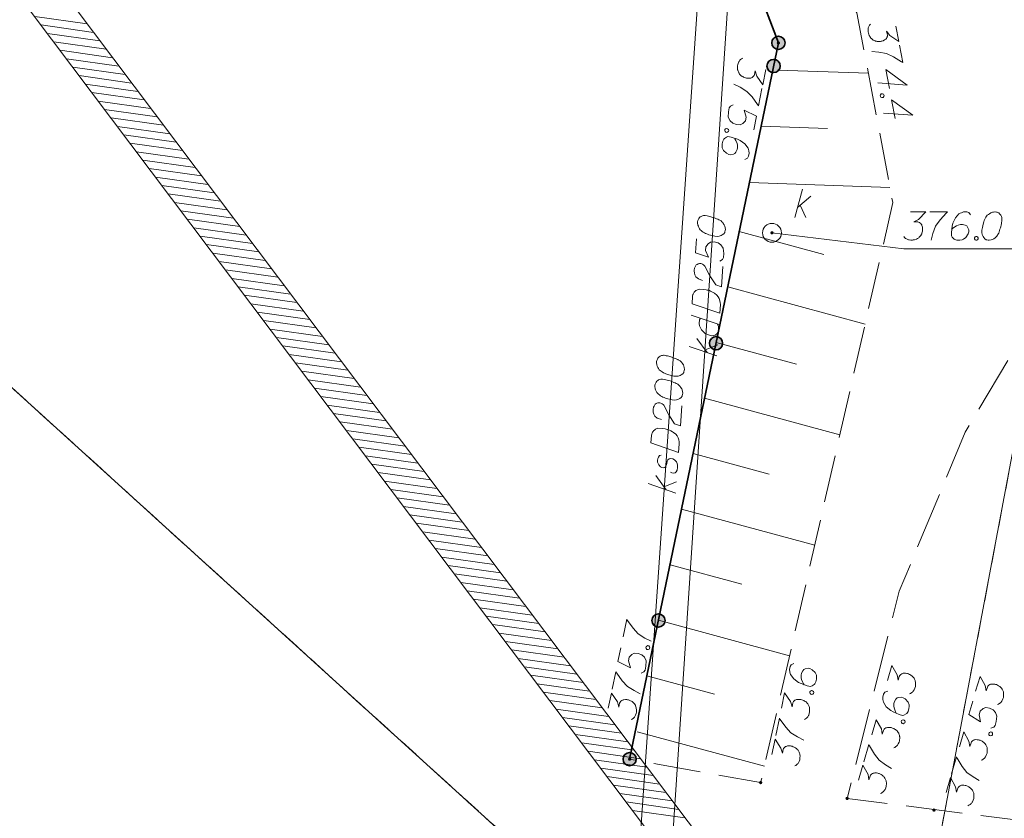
# Model space of a CAD drawing. Header units: metres. Extents: x 5554594 to 5556205, y 5636132 to 5636668.
# Tile 6 of 168: x 5555158 to 5555184, y 5636245 to 5636267. Entities that reach past the tile are written whole.
import ezdxf

# ---------------------------------------------------------------- set-up
doc = ezdxf.new("R2010")
doc.units = ezdxf.units.M
doc.header["$MEASUREMENT"] = 0
doc.header["$XCLIPFRAME"] = 0
for name, pattern in [('L_0_05', [1.75, 1.25, -0.5]), ('L_0_06', [2, 1.5, -0.5]), ('PRZER1-1', [2, 1, -1])]:
    doc.linetypes.add(name, pattern=pattern)
for name, color, linetype, lineweight in [('#digitalizacja', 7, 'Continuous', 18), ('#RASTER', 7, 'Continuous', 18), ('#skartowane', 7, 'Continuous', 18), ('#zakres', 7, 'Continuous', 18)]:
    doc.layers.add(name, color=color, linetype=linetype, lineweight=lineweight)
doc.layers.add('GESDZI', color=18, linetype='Continuous', lineweight=18, true_color=0x0a0909)
doc.layers.add('GESUZY', color=96, linetype='PRZER1-1', lineweight=18, true_color=0x008000)
picture_1 = doc.add_image_def('image1.tif', size_in_pixel=(18897, 11811))

# ---------------------------------------------------------------- blocks, each defined once
blk = doc.blocks.new('*U361')
at = {"layer": '#skartowane', "color": 36, "linetype": 'ByBlock', "lineweight": 18, "true_color": 0x803300}
for p, q in [((5555178.323, 5636261.356), (5555178.524, 5636262.106)), ((5555178.394, 5636261.622), (5555178.748, 5636261.917)), ((5555178.464, 5636261.681), (5555178.618, 5636261.356))]:
    blk.add_line(p, q, dxfattribs=at)
blk = doc.blocks.new('*U1604')
at = {"layer": '#digitalizacja', "color": 36, "linetype": 'ByBlock', "lineweight": 18, "true_color": 0x803300}
for p, q in [((5555174.914, 5636254.145), (5555174.644, 5636254.519)), ((5555174.86, 5636254.22), (5555175.194, 5636254.351)), ((5555175.174, 5636254.056), (5555174.44, 5636254.308))]:
    blk.add_line(p, q, dxfattribs=at)
blk = doc.blocks.new('*U1648')
at = {"layer": '#digitalizacja', "color": 36, "linetype": 'ByBlock', "lineweight": 18, "true_color": 0x803300}
for p, q in [((5555176.004, 5636257.778), (5555175.733, 5636258.151)), ((5555175.949, 5636257.852), (5555176.284, 5636257.984)), ((5555176.264, 5636257.69), (5555175.529, 5636257.939))]:
    blk.add_line(p, q, dxfattribs=at)
blk = doc.blocks.new('*U1649')
at = {"layer": '#digitalizacja', "color": 36, "linetype": 'ByBlock', "lineweight": 18, "true_color": 0x803300}
blk.add_line((5555175.584, 5636258.77), (5555176.32, 5636258.526), dxfattribs=at)
at = {"layer": '#digitalizacja', "color": 36, "linetype": 'ByBlock', "lineweight": 18, "true_color": 0x803300, "flags": 128}
blk.add_lwpolyline([(5555175.827, 5636258.689), (5555175.801, 5636258.649), (5555175.794, 5636258.549), (5555175.802, 5636258.49), (5555175.854, 5636258.38), (5555175.954, 5636258.284), (5555176.064, 5636258.236), (5555176.122, 5636258.226), (5555176.17, 5636258.228), (5555176.212, 5636258.243), (5555176.262, 5636258.276), (5555176.294, 5636258.315), (5555176.31, 5636258.379), (5555176.307, 5636258.426), (5555176.304, 5636258.474), (5555176.273, 5636258.541)], dxfattribs=at)

msp = doc.modelspace()

# ---------------------------------------------------------------- hatches: boundary and pattern name
at = {"layer": '#skartowane', "linetype": 'Continuous', "lineweight": 35}
h = msp.add_hatch(color=7, dxfattribs=at)
edge = h.paths.add_edge_path()
edge.add_arc((5555177.89, 5636265.98), 0.175, 0, 360)
h = msp.add_hatch(color=7, dxfattribs=at)
edge = h.paths.add_edge_path()
edge.add_arc((5555177.89, 5636265.98), 0.175, 0, 360)
at = {"layer": '#skartowane', "linetype": 'Continuous', "lineweight": 18}
h = msp.add_hatch(color=7, dxfattribs=at)
edge = h.paths.add_edge_path()
edge.add_arc((5555177.89, 5636265.98), 0.045, 0, 360)
at = {"layer": '#skartowane', "linetype": 'Continuous', "lineweight": 35}
h = msp.add_hatch(color=7, dxfattribs=at)
edge = h.paths.add_edge_path()
edge.add_arc((5555177.763, 5636265.368), 0.175, 0, 360)
at = {"layer": '#skartowane', "linetype": 'Continuous', "lineweight": 18}
h = msp.add_hatch(color=7, dxfattribs=at)
edge = h.paths.add_edge_path()
edge.add_arc((5555177.72, 5636260.95), 0.045, 0, 360)
at = {"layer": '#skartowane', "linetype": 'Continuous', "lineweight": 35}
h = msp.add_hatch(color=7, dxfattribs=at)
edge = h.paths.add_edge_path()
edge.add_arc((5555176.238, 5636258.025), 0.175, 0, 360)
h = msp.add_hatch(color=7, dxfattribs=at)
edge = h.paths.add_edge_path()
edge.add_arc((5555174.713, 5636250.682), 0.175, 0, 360)
h = msp.add_hatch(color=7, dxfattribs=at)
edge = h.paths.add_edge_path()
edge.add_arc((5555173.95, 5636247.01), 0.175, 0, 360)
at = {"layer": '#skartowane', "linetype": 'Continuous', "lineweight": 18}
h = msp.add_hatch(color=7, dxfattribs=at)
edge = h.paths.add_edge_path()
edge.add_arc((5555173.95, 5636247.01), 0.045, 0, 360)
h = msp.add_hatch(color=7, dxfattribs=at)
edge = h.paths.add_edge_path()
edge.add_arc((5555177.42, 5636246.39), 0.045, 0, 360)
h = msp.add_hatch(color=7, dxfattribs=at)
edge = h.paths.add_edge_path()
edge.add_arc((5555179.71, 5636245.97), 0.045, 0, 360)
h = msp.add_hatch(color=7, dxfattribs=at)
edge = h.paths.add_edge_path()
edge.add_arc((5555182.01, 5636245.66), 0.045, 0, 360)

# ---------------------------------------------------------------- linework, layer by layer
at = {"layer": '#digitalizacja', "color": 36, "linetype": 'Continuous', "lineweight": 18, "true_color": 0x803300}
msp.add_line((5555176.621, 5636268.039), (5555174.751, 5636239.785), dxfattribs=at)
at = {"layer": '#digitalizacja', "color": 36, "linetype": 'Continuous', "lineweight": 18, "true_color": 0x803300, "flags": 128}
for points in [[(5555175.804, 5636267.776), (5555173.892, 5636240.013), (5555173.695, 5636232.482)], [(5555175.748, 5636261.245), (5555175.747, 5636261.233), (5555175.751, 5636261.197), (5555175.755, 5636261.173), (5555175.76, 5636261.155), (5555175.77, 5636261.125), (5555175.785, 5636261.089), (5555175.801, 5636261.058), (5555175.822, 5636261.027), (5555175.845, 5636261.008), (5555175.873, 5636260.988), (5555175.901, 5636260.968), (5555175.935, 5636260.948), (5555175.958, 5636260.935), (5555175.993, 5636260.921), (5555176.051, 5636260.899), (5555176.138, 5636260.876), (5555176.208, 5636260.859), (5555176.273, 5636260.855), (5555176.32, 5636260.858), (5555176.375, 5636260.878), (5555176.405, 5636260.894), (5555176.443, 5636260.921), (5555176.468, 5636260.955), (5555176.475, 5636260.972), (5555176.484, 5636261.007), (5555176.486, 5636261.036), (5555176.483, 5636261.084), (5555176.474, 5636261.126), (5555176.458, 5636261.157), (5555176.431, 5636261.2), (5555176.415, 5636261.219), (5555176.393, 5636261.244), (5555176.371, 5636261.263), (5555176.354, 5636261.276), (5555176.325, 5636261.29), (5555176.314, 5636261.296), (5555176.285, 5636261.31), (5555176.25, 5636261.324), (5555176.216, 5636261.338), (5555176.192, 5636261.346), (5555176.175, 5636261.353), (5555176.152, 5636261.36), (5555176.1, 5636261.375), (5555176.071, 5636261.383), (5555176.042, 5636261.391), (5555176.001, 5636261.4), (5555175.948, 5636261.409), (5555175.93, 5636261.41), (5555175.907, 5636261.406), (5555175.883, 5636261.402), (5555175.846, 5636261.386), (5555175.821, 5636261.37), (5555175.802, 5636261.354), (5555175.783, 5636261.331), (5555175.77, 5636261.309), (5555175.763, 5636261.291), (5555175.756, 5636261.274), (5555175.748, 5636261.245)], [(5555175.718, 5636260.791), (5555175.693, 5636260.42), (5555176.041, 5636260.302), (5555175.964, 5636260.479), (5555175.97, 5636260.579), (5555176.029, 5636260.658), (5555176.091, 5636260.701), (5555176.192, 5636260.707), (5555176.291, 5636260.682), (5555176.37, 5636260.63), (5555176.429, 5636260.543), (5555176.444, 5636260.4), (5555176.437, 5636260.294), (5555176.41, 5636260.242), (5555176.342, 5636260.2)], [(5555175.882, 5636259.691), (5555175.772, 5636259.728), (5555175.704, 5636259.78), (5555175.678, 5636259.835), (5555175.664, 5636259.889), (5555175.661, 5636259.931), (5555175.663, 5636259.96), (5555175.672, 5636260.013), (5555175.686, 5636260.048), (5555175.693, 5636260.065), (5555175.714, 5636260.099), (5555175.738, 5636260.115), (5555175.763, 5636260.125), (5555175.781, 5636260.13), (5555175.805, 5636260.134), (5555175.834, 5636260.133), (5555175.863, 5636260.125), (5555175.88, 5636260.118), (5555175.903, 5636260.104), (5555175.926, 5636260.085), (5555175.942, 5636260.066), (5555176.073, 5636259.815), (5555176.229, 5636259.574), (5555176.385, 5636259.522), (5555176.421, 5636260.058)], [(5555175.604, 5636259.071), (5555175.617, 5636259.271), (5555175.626, 5636259.312), (5555175.633, 5636259.329), (5555175.647, 5636259.358), (5555175.66, 5636259.375), (5555175.673, 5636259.392), (5555175.704, 5636259.419), (5555175.729, 5636259.435), (5555175.79, 5636259.461), (5555175.919, 5636259.452), (5555175.978, 5636259.443), (5555176.007, 5636259.435), (5555176.036, 5636259.427), (5555176.065, 5636259.419), (5555176.094, 5636259.405), (5555176.128, 5636259.391), (5555176.18, 5636259.364), (5555176.202, 5636259.351), (5555176.264, 5636259.299), (5555176.297, 5636259.256), (5555176.323, 5636259.207), (5555176.343, 5636259.152), (5555176.352, 5636259.104), (5555176.354, 5636259.051), (5555176.339, 5636258.821), (5555175.604, 5636259.071)], [(5555174.663, 5636257.542), (5555174.662, 5636257.53), (5555174.665, 5636257.495), (5555174.669, 5636257.471), (5555174.674, 5636257.453), (5555174.684, 5636257.422), (5555174.699, 5636257.386), (5555174.715, 5636257.355), (5555174.736, 5636257.324), (5555174.759, 5636257.305), (5555174.787, 5636257.285), (5555174.815, 5636257.265), (5555174.849, 5636257.245), (5555174.872, 5636257.232), (5555174.907, 5636257.218), (5555174.964, 5636257.196), (5555175.051, 5636257.172), (5555175.121, 5636257.155), (5555175.186, 5636257.151), (5555175.234, 5636257.154), (5555175.288, 5636257.174), (5555175.319, 5636257.189), (5555175.356, 5636257.216), (5555175.382, 5636257.25), (5555175.389, 5636257.267), (5555175.398, 5636257.302), (5555175.4, 5636257.332), (5555175.397, 5636257.379), (5555175.388, 5636257.421), (5555175.373, 5636257.452), (5555175.346, 5636257.495), (5555175.329, 5636257.514), (5555175.308, 5636257.539), (5555175.285, 5636257.558), (5555175.268, 5636257.571), (5555175.24, 5636257.585), (5555175.228, 5636257.592), (5555175.2, 5636257.606), (5555175.165, 5636257.62), (5555175.131, 5636257.634), (5555175.107, 5636257.642), (5555175.09, 5636257.649), (5555175.067, 5636257.656), (5555175.015, 5636257.672), (5555174.986, 5636257.68), (5555174.957, 5636257.688), (5555174.916, 5636257.696), (5555174.863, 5636257.706), (5555174.846, 5636257.707), (5555174.822, 5636257.703), (5555174.798, 5636257.699), (5555174.761, 5636257.683), (5555174.736, 5636257.667), (5555174.717, 5636257.651), (5555174.698, 5636257.629), (5555174.685, 5636257.606), (5555174.678, 5636257.588), (5555174.67, 5636257.571), (5555174.663, 5636257.542)], [(5555174.619, 5636256.912), (5555174.618, 5636256.9), (5555174.622, 5636256.864), (5555174.626, 5636256.84), (5555174.631, 5636256.822), (5555174.64, 5636256.792), (5555174.656, 5636256.755), (5555174.671, 5636256.725), (5555174.693, 5636256.694), (5555174.715, 5636256.674), (5555174.743, 5636256.655), (5555174.772, 5636256.635), (5555174.806, 5636256.615), (5555174.829, 5636256.601), (5555174.863, 5636256.587), (5555174.921, 5636256.566), (5555175.008, 5636256.542), (5555175.078, 5636256.525), (5555175.143, 5636256.521), (5555175.19, 5636256.523), (5555175.245, 5636256.543), (5555175.276, 5636256.559), (5555175.313, 5636256.586), (5555175.339, 5636256.62), (5555175.346, 5636256.637), (5555175.354, 5636256.672), (5555175.356, 5636256.701), (5555175.354, 5636256.749), (5555175.345, 5636256.791), (5555175.329, 5636256.822), (5555175.302, 5636256.865), (5555175.286, 5636256.884), (5555175.264, 5636256.909), (5555175.242, 5636256.928), (5555175.225, 5636256.941), (5555175.196, 5636256.955), (5555175.185, 5636256.962), (5555175.156, 5636256.975), (5555175.122, 5636256.99), (5555175.087, 5636257.004), (5555175.064, 5636257.011), (5555175.047, 5636257.019), (5555175.024, 5636257.026), (5555174.971, 5636257.041), (5555174.942, 5636257.049), (5555174.913, 5636257.057), (5555174.872, 5636257.066), (5555174.82, 5636257.076), (5555174.802, 5636257.077), (5555174.778, 5636257.073), (5555174.754, 5636257.068), (5555174.718, 5636257.053), (5555174.693, 5636257.037), (5555174.674, 5636257.021), (5555174.655, 5636256.998), (5555174.641, 5636256.975), (5555174.634, 5636256.958), (5555174.627, 5636256.941), (5555174.619, 5636256.912)], [(5555174.793, 5636256.006), (5555174.684, 5636256.043), (5555174.616, 5636256.095), (5555174.59, 5636256.15), (5555174.576, 5636256.204), (5555174.573, 5636256.246), (5555174.575, 5636256.276), (5555174.585, 5636256.328), (5555174.599, 5636256.363), (5555174.606, 5636256.38), (5555174.626, 5636256.414), (5555174.651, 5636256.43), (5555174.675, 5636256.44), (5555174.693, 5636256.445), (5555174.717, 5636256.449), (5555174.747, 5636256.447), (5555174.776, 5636256.439), (5555174.793, 5636256.432), (5555174.816, 5636256.419), (5555174.838, 5636256.4), (5555174.855, 5636256.381), (5555174.985, 5636256.129), (5555175.14, 5636255.887), (5555175.297, 5636255.835), (5555175.334, 5636256.371)], [(5555174.514, 5636255.386), (5555174.528, 5636255.586), (5555174.537, 5636255.627), (5555174.544, 5636255.644), (5555174.557, 5636255.673), (5555174.57, 5636255.69), (5555174.583, 5636255.707), (5555174.615, 5636255.734), (5555174.64, 5636255.75), (5555174.701, 5636255.776), (5555174.83, 5636255.767), (5555174.889, 5636255.757), (5555174.918, 5636255.749), (5555174.947, 5636255.741), (5555174.976, 5636255.733), (5555175.005, 5636255.719), (5555175.039, 5636255.705), (5555175.09, 5636255.678), (5555175.113, 5636255.664), (5555175.175, 5636255.613), (5555175.207, 5636255.569), (5555175.234, 5636255.52), (5555175.253, 5636255.465), (5555175.262, 5636255.417), (5555175.264, 5636255.364), (5555175.248, 5636255.134), (5555174.514, 5636255.386)], [(5555174.788, 5636255.065), (5555174.745, 5636255.05), (5555174.713, 5636255.011), (5555174.699, 5636254.977), (5555174.689, 5636254.924), (5555174.692, 5636254.877), (5555174.722, 5636254.803), (5555174.766, 5636254.753), (5555174.806, 5636254.733), (5555174.853, 5636254.723), (5555174.883, 5636254.733), (5555174.903, 5636254.756), (5555174.909, 5636254.767), (5555174.924, 5636254.801), (5555174.932, 5636254.842), (5555174.948, 5636254.9), (5555174.962, 5636254.935), (5555175, 5636254.962), (5555175.042, 5636254.971), (5555175.094, 5636254.961), (5555175.14, 5636254.935), (5555175.19, 5636254.884), (5555175.21, 5636254.841), (5555175.219, 5636254.793), (5555175.221, 5636254.734), (5555175.21, 5636254.663), (5555175.183, 5636254.618), (5555175.152, 5636254.596), (5555175.11, 5636254.587), (5555175.069, 5636254.59), (5555175.035, 5636254.61)]]:
    msp.add_lwpolyline(points, dxfattribs=at)
at = {"layer": '#skartowane', "color": 7, "linetype": 'Continuous', "lineweight": 35}
msp.add_line((5555173.95, 5636247.01), (5555177.89, 5636265.98), dxfattribs=at)
at = {"layer": '#skartowane', "color": 7, "linetype": 'Continuous', "lineweight": 18}
msp.add_line((5555181.211, 5636260.528), (5555177.72, 5636260.95), dxfattribs=at)
at = {"layer": '#skartowane', "color": 7, "linetype": 'L_0_06', "lineweight": 18, "flags": 128}
msp.add_lwpolyline([(5555319.91, 5636279.38), (5555323.03, 5636275.28), (5555329.28, 5636268.46), (5555334.03, 5636263.4), (5555345.03, 5636252.49), (5555346.54, 5636251.45), (5555345.73, 5636247.93), (5555332.42, 5636261.49), (5555327.2, 5636266.8), (5555317.86, 5636277.41), (5555315.42, 5636280.01), (5555313.35, 5636281.16), (5555310.91, 5636281.48), (5555308.55, 5636280.93), (5555307.33, 5636278.49), (5555300.21, 5636263.98), (5555298.84, 5636260.31), (5555299.74, 5636259.03), (5555298.26, 5636255.27), (5555297.04, 5636255.1), (5555292.88, 5636247), (5555292.08, 5636246.05), (5555288.59, 5636239.37), (5555285.9, 5636234.86), (5555282.53, 5636231.41), (5555279.83, 5636229.99), (5555275.41, 5636228.95), (5555271.53, 5636229.31), (5555268.13, 5636230.4), (5555264.62, 5636232.17), (5555253.07, 5636239.68), (5555243.27, 5636245.93), (5555229.11, 5636254.41), (5555220.5, 5636258.77), (5555213.45, 5636261.65), (5555208.14, 5636263.06), (5555202.51, 5636263.31), (5555198.72, 5636262.51), (5555193.02, 5636260.05), (5555189.79, 5636257.33), (5555186.81, 5636252.47), (5555184.72, 5636245.33), (5555179.71, 5636245.97), (5555181.09, 5636251.46), (5555182.84, 5636255.67), (5555185.21, 5636259.68), (5555188.88, 5636264.05), (5555188.73, 5636266.82), (5555186.51, 5636270.36), (5555177.24, 5636279.14), (5555172.12, 5636284.35), (5555168.67, 5636288.73), (5555165.68, 5636293.64), (5555163.11, 5636298.61), (5555159.69, 5636305.28), (5555154.96, 5636314.88), (5555157.25, 5636316.15), (5555161.87, 5636306.69), (5555165.41, 5636299.79), (5555167.81, 5636295.12), (5555170.82, 5636290.32), (5555174.09, 5636286.04), (5555178.95, 5636281.15), (5555193.27, 5636269.09), (5555198.74, 5636266.34), (5555202.91, 5636266.53), (5555208.67, 5636266.05), (5555214.33, 5636264.32), (5555221.74, 5636261.36), (5555230.37, 5636257.02), (5555244.89, 5636248.46), (5555254.7, 5636242.22), (5555266.71, 5636234.85), (5555271.59, 5636232.9), (5555275.32, 5636232.51), (5555278.58, 5636233.38), (5555282.52, 5636236.11), (5555285.35, 5636239.7), (5555289.44, 5636247.37), (5555294.78, 5636258.52), (5555297.61, 5636265.12), (5555304.52, 5636279.57), (5555309.3, 5636287.58), (5555310.96, 5636291.13)], dxfattribs=at)
at = {"layer": '#skartowane', "color": 7, "linetype": 'Continuous', "lineweight": 35, "flags": 128}
msp.add_lwpolyline([(5555177.89, 5636265.98), (5555176.4, 5636269.89), (5555167.79, 5636279.51), (5555166.7, 5636281.2), (5555164.77, 5636284.15)], dxfattribs=at)
at = {"layer": '#skartowane', "color": 7, "linetype": 'L_0_05', "lineweight": 18, "flags": 128}
msp.add_lwpolyline([(5555167.79, 5636279.51), (5555177.44, 5636270.81), (5555179.97, 5636266.78), (5555180.92, 5636261.75), (5555177.42, 5636246.39), (5555173.95, 5636247.01), (5555177.89, 5636265.98), (5555176.4, 5636269.89), (5555167.79, 5636279.51)], close=True, dxfattribs=at)
at = {"layer": '#skartowane', "color": 7, "linetype": 'Continuous', "lineweight": 18, "flags": 128}
for points in [[(5555181.001, 5636266.426), (5555181.078, 5636266.02), (5555180.844, 5636266.174), (5555180.756, 5636266.29), (5555180.776, 5636266.186), (5555180.775, 5636266.161), (5555180.771, 5636266.149), (5555180.768, 5636266.136), (5555180.764, 5636266.123), (5555180.751, 5636266.097), (5555180.736, 5636266.082), (5555180.72, 5636266.067), (5555180.704, 5636266.058), (5555180.666, 5636266.038), (5555180.632, 5636266.026), (5555180.615, 5636266.023), (5555180.591, 5636266.018), (5555180.555, 5636266.018), (5555180.531, 5636266.019), (5555180.507, 5636266.02), (5555180.488, 5636266.023), (5555180.476, 5636266.027), (5555180.463, 5636266.03), (5555180.45, 5636266.034), (5555180.431, 5636266.042), (5555180.404, 5636266.055), (5555180.383, 5636266.069), (5555180.37, 5636266.079), (5555180.355, 5636266.094), (5555180.34, 5636266.109), (5555180.324, 5636266.13), (5555180.316, 5636266.141), (5555180.297, 5636266.179), (5555180.284, 5636266.213), (5555180.274, 5636266.235), (5555180.266, 5636266.276), (5555180.263, 5636266.323), (5555180.266, 5636266.342), (5555180.268, 5636266.36), (5555180.271, 5636266.379), (5555180.279, 5636266.398), (5555180.288, 5636266.418), (5555180.305, 5636266.451), (5555180.325, 5636266.473)], [(5555181.096, 5636265.922), (5555181.184, 5636265.457), (5555181.15, 5636265.481), (5555180.938, 5636265.615), (5555180.754, 5636265.701), (5555180.549, 5636265.734), (5555180.366, 5636265.748)], [(5555177.554, 5636265.279), (5555177.474, 5636264.873), (5555177.315, 5636265.103), (5555177.276, 5636265.243), (5555177.255, 5636265.139), (5555177.245, 5636265.117), (5555177.237, 5636265.106), (5555177.229, 5636265.096), (5555177.221, 5636265.086), (5555177.199, 5636265.066), (5555177.179, 5636265.058), (5555177.16, 5636265.049), (5555177.141, 5636265.047), (5555177.098, 5636265.043), (5555177.062, 5636265.045), (5555177.045, 5636265.048), (5555177.022, 5636265.053), (5555176.988, 5636265.065), (5555176.966, 5636265.076), (5555176.944, 5636265.086), (5555176.928, 5636265.095), (5555176.917, 5636265.103), (5555176.907, 5636265.111), (5555176.896, 5636265.119), (5555176.881, 5636265.134), (5555176.862, 5636265.156), (5555176.848, 5636265.177), (5555176.838, 5636265.191), (5555176.83, 5636265.211), (5555176.822, 5636265.23), (5555176.815, 5636265.256), (5555176.811, 5636265.269), (5555176.808, 5636265.311), (5555176.809, 5636265.347), (5555176.808, 5636265.372), (5555176.816, 5636265.412), (5555176.831, 5636265.457), (5555176.84, 5636265.474), (5555176.849, 5636265.49), (5555176.858, 5636265.506), (5555176.873, 5636265.521), (5555176.888, 5636265.536), (5555176.917, 5636265.561), (5555176.944, 5636265.574)], [(5555180.833, 5636264.772), (5555180.739, 5636265.271), (5555181.297, 5636264.86), (5555180.523, 5636264.918)], [(5555177.866, 5636265.257), (5555180.273, 5636265.175)], [(5555177.455, 5636264.775), (5555177.363, 5636264.311), (5555177.34, 5636264.346), (5555177.193, 5636264.549), (5555177.054, 5636264.697), (5555176.876, 5636264.804), (5555176.712, 5636264.885)], [(5555180.684, 5636264.606), (5555180.689, 5636264.577), (5555180.681, 5636264.557), (5555180.661, 5636264.535), (5555180.632, 5636264.53), (5555180.606, 5636264.543), (5555180.591, 5636264.558), (5555180.585, 5636264.587), (5555180.594, 5636264.607), (5555180.613, 5636264.628), (5555180.643, 5636264.634), (5555180.669, 5636264.621), (5555180.684, 5636264.606)], [(5555177.238, 5636263.674), (5555177.31, 5636264.039), (5555176.98, 5636264.2), (5555177.034, 5636264.015), (5555177.015, 5636263.917), (5555176.946, 5636263.846), (5555176.879, 5636263.811), (5555176.779, 5636263.819), (5555176.684, 5636263.855), (5555176.612, 5636263.918), (5555176.564, 5636264.011), (5555176.568, 5636264.155), (5555176.589, 5636264.259), (5555176.622, 5636264.307), (5555176.695, 5636264.341)], [(5555180.983, 5636263.977), (5555180.889, 5636264.476), (5555181.447, 5636264.065), (5555180.673, 5636264.123)], [(5555176.574, 5636263.666), (5555176.568, 5636263.637), (5555176.553, 5636263.622), (5555176.527, 5636263.609), (5555176.498, 5636263.615), (5555176.478, 5636263.637), (5555176.47, 5636263.657), (5555176.475, 5636263.686), (5555176.49, 5636263.701), (5555176.517, 5636263.714), (5555176.546, 5636263.708), (5555176.566, 5636263.686), (5555176.574, 5636263.666)], [(5555177.431, 5636263.771), (5555179.187, 5636263.711)], [(5555177, 5636262.896), (5555177.073, 5636262.93), (5555177.101, 5636262.979), (5555177.117, 5636263.06), (5555177.105, 5636263.122), (5555177.1, 5636263.159), (5555177.088, 5636263.192), (5555177.002, 5636263.305), (5555176.876, 5636263.396), (5555176.804, 5636263.428), (5555176.641, 5636263.485), (5555176.554, 5636263.502), (5555176.514, 5636263.485), (5555176.459, 5636263.448), (5555176.444, 5636263.433), (5555176.415, 5636263.379), (5555176.4, 5636263.303), (5555176.4, 5636263.243), (5555176.404, 5636263.2), (5555176.439, 5636263.133), (5555176.52, 5636263.057), (5555176.575, 5636263.028), (5555176.621, 5636263.019), (5555176.702, 5636263.033), (5555176.736, 5636263.051), (5555176.767, 5636263.087), (5555176.798, 5636263.153), (5555176.808, 5636263.205), (5555176.803, 5636263.272), (5555176.794, 5636263.316), (5555176.761, 5636263.395), (5555176.739, 5636263.435), (5555176.725, 5636263.456)], [(5555177.122, 5636262.28), (5555180.844, 5636262.154)], [(5555176.853, 5636260.987), (5555179.095, 5636260.38)], [(5555181.211, 5636260.528), (5555184.315, 5636260.528)], [(5555176.547, 5636259.516), (5555180.187, 5636258.531)], [(5555176.242, 5636258.044), (5555178.37, 5636257.469)], [(5555175.936, 5636256.573), (5555179.52, 5636255.604)], [(5555175.631, 5636255.102), (5555177.645, 5636254.557)], [(5555175.325, 5636253.631), (5555178.853, 5636252.677)], [(5555175.02, 5636252.159), (5555176.92, 5636251.645)], [(5555173.779, 5636250.253), (5555173.875, 5636250.716), (5555173.898, 5636250.681), (5555174.042, 5636250.476), (5555174.18, 5636250.327), (5555174.357, 5636250.218), (5555174.521, 5636250.136)], [(5555174.714, 5636250.688), (5555178.185, 5636249.749)], [(5555173.718, 5636249.959), (5555173.642, 5636249.594), (5555173.97, 5636249.43), (5555173.918, 5636249.616), (5555173.939, 5636249.714), (5555174.007, 5636249.784), (5555174.075, 5636249.818), (5555174.176, 5636249.809), (5555174.27, 5636249.772), (5555174.342, 5636249.709), (5555174.389, 5636249.615), (5555174.383, 5636249.471), (5555174.361, 5636249.367), (5555174.327, 5636249.32), (5555174.254, 5636249.287)], [(5555174.382, 5636249.96), (5555174.388, 5636249.989), (5555174.403, 5636250.004), (5555174.429, 5636250.016), (5555174.458, 5636250.01), (5555174.478, 5636249.988), (5555174.486, 5636249.968), (5555174.48, 5636249.939), (5555174.465, 5636249.924), (5555174.438, 5636249.912), (5555174.409, 5636249.918), (5555174.39, 5636249.94), (5555174.382, 5636249.96)], [(5555178.301, 5636249.544), (5555178.228, 5636249.511), (5555178.2, 5636249.462), (5555178.183, 5636249.381), (5555178.194, 5636249.319), (5555178.199, 5636249.281), (5555178.21, 5636249.249), (5555178.295, 5636249.135), (5555178.421, 5636249.042), (5555178.492, 5636249.01), (5555178.655, 5636248.952), (5555178.742, 5636248.934), (5555178.781, 5636248.95), (5555178.837, 5636248.986), (5555178.852, 5636249.001), (5555178.882, 5636249.055), (5555178.897, 5636249.131), (5555178.898, 5636249.191), (5555178.895, 5636249.234), (5555178.86, 5636249.301), (5555178.78, 5636249.378), (5555178.726, 5636249.407), (5555178.679, 5636249.417), (5555178.598, 5636249.404), (5555178.564, 5636249.387), (5555178.533, 5636249.351), (5555178.501, 5636249.285), (5555178.49, 5636249.233), (5555178.495, 5636249.166), (5555178.503, 5636249.122), (5555178.535, 5636249.043), (5555178.557, 5636249.002), (5555178.571, 5636248.981)], [(5555180.782, 5636249.091), (5555180.898, 5636249.488), (5555181.036, 5636249.244), (5555181.062, 5636249.101), (5555181.092, 5636249.203), (5555181.104, 5636249.225), (5555181.113, 5636249.234), (5555181.122, 5636249.244), (5555181.131, 5636249.254), (5555181.155, 5636249.271), (5555181.175, 5636249.278), (5555181.195, 5636249.284), (5555181.214, 5636249.285), (5555181.257, 5636249.284), (5555181.293, 5636249.28), (5555181.31, 5636249.275), (5555181.332, 5636249.268), (5555181.365, 5636249.253), (5555181.386, 5636249.241), (5555181.407, 5636249.228), (5555181.422, 5636249.218), (5555181.432, 5636249.209), (5555181.441, 5636249.2), (5555181.451, 5636249.191), (5555181.465, 5636249.174), (5555181.482, 5636249.151), (5555181.494, 5636249.129), (5555181.502, 5636249.114), (5555181.509, 5636249.094), (5555181.515, 5636249.073), (5555181.52, 5636249.047), (5555181.522, 5636249.034), (5555181.522, 5636248.991), (5555181.518, 5636248.956), (5555181.517, 5636248.931), (5555181.505, 5636248.892), (5555181.486, 5636248.848), (5555181.475, 5636248.833), (5555181.465, 5636248.817), (5555181.454, 5636248.802), (5555181.438, 5636248.788), (5555181.422, 5636248.775), (5555181.391, 5636248.753), (5555181.363, 5636248.743)], [(5555173.49, 5636248.86), (5555173.586, 5636249.323), (5555173.609, 5636249.288), (5555173.754, 5636249.083), (5555173.891, 5636248.934), (5555174.068, 5636248.825), (5555174.232, 5636248.742)], [(5555174.408, 5636249.217), (5555176.195, 5636248.734)], [(5555183.113, 5636248.807), (5555183.23, 5636249.203), (5555183.367, 5636248.96), (5555183.393, 5636248.817), (5555183.423, 5636248.919), (5555183.436, 5636248.94), (5555183.445, 5636248.95), (5555183.453, 5636248.959), (5555183.463, 5636248.969), (5555183.486, 5636248.987), (5555183.506, 5636248.993), (5555183.527, 5636249), (5555183.545, 5636249), (5555183.588, 5636249), (5555183.624, 5636248.996), (5555183.641, 5636248.991), (5555183.664, 5636248.984), (5555183.696, 5636248.968), (5555183.717, 5636248.956), (5555183.738, 5636248.944), (5555183.753, 5636248.933), (5555183.763, 5636248.924), (5555183.773, 5636248.915), (5555183.782, 5636248.906), (5555183.796, 5636248.89), (5555183.814, 5636248.866), (5555183.826, 5636248.844), (5555183.834, 5636248.83), (5555183.84, 5636248.809), (5555183.847, 5636248.789), (5555183.851, 5636248.763), (5555183.854, 5636248.75), (5555183.853, 5636248.707), (5555183.849, 5636248.671), (5555183.848, 5636248.647), (5555183.837, 5636248.607), (5555183.818, 5636248.564), (5555183.807, 5636248.548), (5555183.796, 5636248.533), (5555183.786, 5636248.518), (5555183.769, 5636248.504), (5555183.753, 5636248.49), (5555183.722, 5636248.469), (5555183.694, 5636248.458)], [(5555173.386, 5636248.357), (5555173.47, 5636248.762), (5555173.627, 5636248.53), (5555173.664, 5636248.39), (5555173.686, 5636248.494), (5555173.696, 5636248.516), (5555173.705, 5636248.526), (5555173.713, 5636248.536), (5555173.721, 5636248.547), (5555173.743, 5636248.566), (5555173.763, 5636248.574), (5555173.782, 5636248.582), (5555173.801, 5636248.585), (5555173.844, 5636248.588), (5555173.88, 5636248.586), (5555173.897, 5636248.583), (5555173.92, 5636248.578), (5555173.954, 5636248.565), (5555173.976, 5636248.554), (5555173.998, 5636248.544), (5555174.014, 5636248.534), (5555174.024, 5636248.526), (5555174.034, 5636248.518), (5555174.045, 5636248.51), (5555174.06, 5636248.495), (5555174.079, 5636248.473), (5555174.093, 5636248.452), (5555174.102, 5636248.438), (5555174.11, 5636248.418), (5555174.118, 5636248.398), (5555174.125, 5636248.373), (5555174.128, 5636248.36), (5555174.132, 5636248.317), (5555174.13, 5636248.281), (5555174.131, 5636248.257), (5555174.123, 5636248.216), (5555174.107, 5636248.171), (5555174.098, 5636248.155), (5555174.089, 5636248.139), (5555174.079, 5636248.123), (5555174.064, 5636248.108), (5555174.049, 5636248.093), (5555174.02, 5636248.069), (5555173.993, 5636248.056)], [(5555177.972, 5636248.363), (5555178.056, 5636248.768), (5555178.213, 5636248.537), (5555178.251, 5636248.396), (5555178.272, 5636248.5), (5555178.283, 5636248.522), (5555178.291, 5636248.533), (5555178.299, 5636248.543), (5555178.307, 5636248.553), (5555178.329, 5636248.573), (5555178.349, 5636248.581), (5555178.369, 5636248.589), (5555178.387, 5636248.591), (5555178.43, 5636248.594), (5555178.466, 5636248.593), (5555178.484, 5636248.589), (5555178.507, 5636248.584), (5555178.54, 5636248.571), (5555178.562, 5636248.561), (5555178.584, 5636248.55), (5555178.6, 5636248.541), (5555178.611, 5636248.533), (5555178.621, 5636248.525), (5555178.631, 5636248.516), (5555178.646, 5636248.501), (5555178.666, 5636248.479), (5555178.679, 5636248.458), (5555178.689, 5636248.444), (5555178.697, 5636248.424), (5555178.705, 5636248.405), (5555178.711, 5636248.379), (5555178.715, 5636248.366), (5555178.718, 5636248.323), (5555178.717, 5636248.288), (5555178.718, 5636248.263), (5555178.709, 5636248.223), (5555178.694, 5636248.178), (5555178.684, 5636248.162), (5555178.675, 5636248.145), (5555178.666, 5636248.129), (5555178.65, 5636248.114), (5555178.635, 5636248.099), (5555178.606, 5636248.075), (5555178.579, 5636248.063)], [(5555178.72, 5636248.769), (5555178.726, 5636248.798), (5555178.741, 5636248.813), (5555178.768, 5636248.826), (5555178.797, 5636248.82), (5555178.816, 5636248.798), (5555178.824, 5636248.778), (5555178.818, 5636248.749), (5555178.803, 5636248.734), (5555178.776, 5636248.721), (5555178.747, 5636248.727), (5555178.728, 5636248.75), (5555178.72, 5636248.769)], [(5555180.785, 5636248.807), (5555180.709, 5636248.78), (5555180.677, 5636248.734), (5555180.654, 5636248.655), (5555180.66, 5636248.592), (5555180.662, 5636248.554), (5555180.67, 5636248.521), (5555180.746, 5636248.4), (5555180.864, 5636248.298), (5555180.932, 5636248.26), (5555181.09, 5636248.189), (5555181.175, 5636248.164), (5555181.216, 5636248.177), (5555181.274, 5636248.209), (5555181.291, 5636248.222), (5555181.324, 5636248.274), (5555181.346, 5636248.348), (5555181.351, 5636248.408), (5555181.351, 5636248.451), (5555181.323, 5636248.521), (5555181.249, 5636248.604), (5555181.197, 5636248.637), (5555181.151, 5636248.651), (5555181.069, 5636248.644), (5555181.035, 5636248.63), (5555181, 5636248.597), (5555180.963, 5636248.534), (5555180.948, 5636248.483), (5555180.947, 5636248.415), (5555180.953, 5636248.371), (5555180.978, 5636248.289), (5555180.996, 5636248.247), (5555181.008, 5636248.225)], [(5555183.037, 5636248.546), (5555182.933, 5636248.189), (5555183.246, 5636247.999), (5555183.209, 5636248.188), (5555183.237, 5636248.284), (5555183.312, 5636248.349), (5555183.382, 5636248.377), (5555183.481, 5636248.361), (5555183.573, 5636248.315), (5555183.639, 5636248.247), (5555183.678, 5636248.149), (5555183.661, 5636248.007), (5555183.631, 5636247.905), (5555183.593, 5636247.86), (5555183.518, 5636247.833)], [(5555177.821, 5636247.635), (5555177.917, 5636248.098), (5555177.94, 5636248.063), (5555178.085, 5636247.858), (5555178.223, 5636247.709), (5555178.399, 5636247.6), (5555178.563, 5636247.517)], [(5555180.362, 5636247.657), (5555180.478, 5636248.054), (5555180.616, 5636247.811), (5555180.642, 5636247.668), (5555180.672, 5636247.77), (5555180.684, 5636247.791), (5555180.693, 5636247.8), (5555180.702, 5636247.81), (5555180.711, 5636247.82), (5555180.735, 5636247.837), (5555180.755, 5636247.844), (5555180.776, 5636247.85), (5555180.794, 5636247.851), (5555180.837, 5636247.851), (5555180.873, 5636247.846), (5555180.89, 5636247.841), (5555180.913, 5636247.835), (5555180.945, 5636247.819), (5555180.966, 5636247.807), (5555180.987, 5636247.794), (5555181.002, 5636247.784), (5555181.012, 5636247.775), (5555181.022, 5636247.766), (5555181.031, 5636247.757), (5555181.045, 5636247.741), (5555181.063, 5636247.717), (5555181.075, 5636247.695), (5555181.083, 5636247.68), (5555181.089, 5636247.66), (5555181.095, 5636247.64), (5555181.1, 5636247.614), (5555181.103, 5636247.601), (5555181.102, 5636247.558), (5555181.098, 5636247.522), (5555181.097, 5636247.498), (5555181.085, 5636247.458), (5555181.066, 5636247.414), (5555181.056, 5636247.399), (5555181.045, 5636247.384), (5555181.034, 5636247.368), (5555181.018, 5636247.355), (5555181.002, 5636247.341), (5555180.971, 5636247.319), (5555180.943, 5636247.309)], [(5555181.14, 5636248.002), (5555181.148, 5636248.03), (5555181.165, 5636248.044), (5555181.192, 5636248.054), (5555181.221, 5636248.046), (5555181.238, 5636248.022), (5555181.245, 5636248.002), (5555181.236, 5636247.974), (5555181.22, 5636247.96), (5555181.192, 5636247.95), (5555181.164, 5636247.958), (5555181.146, 5636247.982), (5555181.14, 5636248.002)], [(5555174.146, 5636247.734), (5555177.518, 5636246.822)], [(5555182.682, 5636247.333), (5555182.798, 5636247.73), (5555182.936, 5636247.486), (5555182.962, 5636247.344), (5555182.992, 5636247.446), (5555183.004, 5636247.467), (5555183.013, 5636247.476), (5555183.022, 5636247.486), (5555183.031, 5636247.496), (5555183.055, 5636247.513), (5555183.075, 5636247.52), (5555183.095, 5636247.526), (5555183.114, 5636247.527), (5555183.157, 5636247.526), (5555183.193, 5636247.522), (5555183.21, 5636247.517), (5555183.232, 5636247.511), (5555183.265, 5636247.495), (5555183.286, 5636247.483), (5555183.307, 5636247.47), (5555183.322, 5636247.46), (5555183.332, 5636247.451), (5555183.341, 5636247.442), (5555183.351, 5636247.433), (5555183.365, 5636247.416), (5555183.383, 5636247.393), (5555183.395, 5636247.371), (5555183.403, 5636247.356), (5555183.409, 5636247.336), (5555183.415, 5636247.316), (5555183.42, 5636247.29), (5555183.422, 5636247.277), (5555183.422, 5636247.233), (5555183.418, 5636247.198), (5555183.417, 5636247.173), (5555183.405, 5636247.134), (5555183.386, 5636247.09), (5555183.376, 5636247.075), (5555183.365, 5636247.06), (5555183.354, 5636247.044), (5555183.338, 5636247.03), (5555183.322, 5636247.017), (5555183.291, 5636246.995), (5555183.263, 5636246.985)], [(5555183.46, 5636247.678), (5555183.468, 5636247.706), (5555183.484, 5636247.72), (5555183.512, 5636247.73), (5555183.54, 5636247.722), (5555183.558, 5636247.698), (5555183.564, 5636247.678), (5555183.556, 5636247.65), (5555183.54, 5636247.636), (5555183.512, 5636247.626), (5555183.484, 5636247.634), (5555183.466, 5636247.657), (5555183.46, 5636247.678)], [(5555177.717, 5636247.132), (5555177.801, 5636247.537), (5555177.958, 5636247.305), (5555177.995, 5636247.165), (5555178.017, 5636247.269), (5555178.027, 5636247.291), (5555178.036, 5636247.301), (5555178.044, 5636247.311), (5555178.052, 5636247.322), (5555178.074, 5636247.341), (5555178.094, 5636247.349), (5555178.114, 5636247.357), (5555178.132, 5636247.359), (5555178.175, 5636247.363), (5555178.211, 5636247.361), (5555178.228, 5636247.358), (5555178.251, 5636247.353), (5555178.285, 5636247.34), (5555178.307, 5636247.329), (5555178.329, 5636247.319), (5555178.345, 5636247.309), (5555178.355, 5636247.301), (5555178.366, 5636247.293), (5555178.376, 5636247.285), (5555178.391, 5636247.27), (5555178.41, 5636247.247), (5555178.424, 5636247.227), (5555178.433, 5636247.213), (5555178.441, 5636247.193), (5555178.449, 5636247.173), (5555178.456, 5636247.148), (5555178.459, 5636247.135), (5555178.463, 5636247.092), (5555178.461, 5636247.056), (5555178.462, 5636247.032), (5555178.454, 5636246.991), (5555178.438, 5636246.946), (5555178.429, 5636246.93), (5555178.42, 5636246.914), (5555178.41, 5636246.898), (5555178.395, 5636246.883), (5555178.38, 5636246.868), (5555178.351, 5636246.844), (5555178.324, 5636246.831)], [(5555180.153, 5636246.943), (5555180.286, 5636247.397), (5555180.306, 5636247.36), (5555180.434, 5636247.144), (5555180.559, 5636246.984), (5555180.726, 5636246.862), (5555180.883, 5636246.767)], [(5555182.473, 5636246.619), (5555182.606, 5636247.073), (5555182.626, 5636247.036), (5555182.753, 5636246.82), (5555182.879, 5636246.66), (5555183.046, 5636246.538), (5555183.203, 5636246.442)], [(5555180.009, 5636246.45), (5555180.125, 5636246.847), (5555180.263, 5636246.604), (5555180.289, 5636246.461), (5555180.319, 5636246.563), (5555180.331, 5636246.584), (5555180.34, 5636246.593), (5555180.349, 5636246.603), (5555180.358, 5636246.613), (5555180.382, 5636246.63), (5555180.402, 5636246.637), (5555180.422, 5636246.643), (5555180.441, 5636246.644), (5555180.484, 5636246.644), (5555180.52, 5636246.639), (5555180.537, 5636246.634), (5555180.559, 5636246.628), (5555180.592, 5636246.612), (5555180.613, 5636246.6), (5555180.634, 5636246.587), (5555180.649, 5636246.577), (5555180.659, 5636246.568), (5555180.668, 5636246.559), (5555180.678, 5636246.55), (5555180.692, 5636246.533), (5555180.709, 5636246.51), (5555180.721, 5636246.488), (5555180.729, 5636246.473), (5555180.736, 5636246.453), (5555180.742, 5636246.433), (5555180.747, 5636246.407), (5555180.749, 5636246.394), (5555180.749, 5636246.351), (5555180.745, 5636246.315), (5555180.744, 5636246.291), (5555180.732, 5636246.251), (5555180.713, 5636246.207), (5555180.702, 5636246.192), (5555180.692, 5636246.177), (5555180.681, 5636246.161), (5555180.665, 5636246.148), (5555180.649, 5636246.134), (5555180.618, 5636246.112), (5555180.59, 5636246.102)], [(5555182.329, 5636246.126), (5555182.445, 5636246.523), (5555182.583, 5636246.279), (5555182.609, 5636246.136), (5555182.639, 5636246.238), (5555182.651, 5636246.259), (5555182.66, 5636246.269), (5555182.669, 5636246.279), (5555182.678, 5636246.288), (5555182.701, 5636246.306), (5555182.722, 5636246.313), (5555182.742, 5636246.319), (5555182.761, 5636246.32), (5555182.804, 5636246.319), (5555182.839, 5636246.315), (5555182.856, 5636246.31), (5555182.879, 5636246.303), (5555182.911, 5636246.288), (5555182.932, 5636246.275), (5555182.953, 5636246.263), (5555182.969, 5636246.253), (5555182.978, 5636246.244), (5555182.988, 5636246.235), (5555182.998, 5636246.226), (5555183.012, 5636246.209), (5555183.029, 5636246.186), (5555183.041, 5636246.164), (5555183.049, 5636246.149), (5555183.056, 5636246.129), (5555183.062, 5636246.108), (5555183.067, 5636246.082), (5555183.069, 5636246.069), (5555183.069, 5636246.026), (5555183.064, 5636245.991), (5555183.063, 5636245.966), (5555183.052, 5636245.927), (5555183.033, 5636245.883), (5555183.022, 5636245.868), (5555183.012, 5636245.852), (5555183.001, 5636245.837), (5555182.985, 5636245.823), (5555182.968, 5636245.81), (5555182.937, 5636245.788), (5555182.91, 5636245.778)]]:
    msp.add_lwpolyline(points, dxfattribs=at)
at = {"layer": '#skartowane', "color": 36, "linetype": 'Continuous', "lineweight": 18, "true_color": 0x803300, "flags": 128}
for points in [[(5555181.384, 5636261.504), (5555181.798, 5636261.504), (5555181.603, 5636261.304), (5555181.473, 5636261.239), (5555181.579, 5636261.239), (5555181.603, 5636261.233), (5555181.615, 5636261.227), (5555181.626, 5636261.221), (5555181.638, 5636261.215), (5555181.662, 5636261.197), (5555181.674, 5636261.18), (5555181.685, 5636261.162), (5555181.691, 5636261.144), (5555181.703, 5636261.103), (5555181.709, 5636261.067), (5555181.709, 5636261.05), (5555181.709, 5636261.026), (5555181.703, 5636260.991), (5555181.697, 5636260.967), (5555181.691, 5636260.943), (5555181.685, 5636260.926), (5555181.68, 5636260.914), (5555181.674, 5636260.902), (5555181.668, 5636260.89), (5555181.656, 5636260.873), (5555181.638, 5636260.849), (5555181.621, 5636260.831), (5555181.609, 5636260.819), (5555181.591, 5636260.808), (5555181.573, 5636260.796), (5555181.55, 5636260.784), (5555181.538, 5636260.778), (5555181.497, 5636260.766), (5555181.461, 5636260.76), (5555181.437, 5636260.754), (5555181.396, 5636260.754), (5555181.349, 5636260.76), (5555181.331, 5636260.766), (5555181.314, 5636260.772), (5555181.296, 5636260.778), (5555181.278, 5636260.79), (5555181.26, 5636260.802), (5555181.231, 5636260.825), (5555181.213, 5636260.849)], [(5555181.898, 5636261.504), (5555182.37, 5636261.504), (5555182.341, 5636261.475), (5555182.17, 5636261.292), (5555182.052, 5636261.126), (5555181.981, 5636260.932), (5555181.934, 5636260.754)], [(5555182.979, 5636261.422), (5555182.931, 5636261.487), (5555182.878, 5636261.504), (5555182.796, 5636261.504), (5555182.737, 5636261.481), (5555182.701, 5636261.469), (5555182.672, 5636261.451), (5555182.577, 5636261.345), (5555182.512, 5636261.203), (5555182.494, 5636261.126), (5555182.471, 5636260.955), (5555182.471, 5636260.867), (5555182.494, 5636260.831), (5555182.542, 5636260.784), (5555182.559, 5636260.772), (5555182.619, 5636260.754), (5555182.695, 5636260.754), (5555182.754, 5636260.766), (5555182.796, 5636260.778), (5555182.855, 5636260.825), (5555182.914, 5636260.92), (5555182.931, 5636260.979), (5555182.931, 5636261.026), (5555182.902, 5636261.103), (5555182.878, 5636261.132), (5555182.837, 5636261.156), (5555182.766, 5636261.174), (5555182.713, 5636261.174), (5555182.648, 5636261.156), (5555182.607, 5636261.138), (5555182.536, 5636261.091), (5555182.5, 5636261.061), (5555182.483, 5636261.044)], [(5555183.634, 5636261.504), (5555183.622, 5636261.504), (5555183.587, 5636261.498), (5555183.563, 5636261.493), (5555183.546, 5636261.487), (5555183.516, 5636261.475), (5555183.481, 5636261.457), (5555183.451, 5636261.439), (5555183.422, 5636261.416), (5555183.404, 5636261.392), (5555183.386, 5636261.363), (5555183.368, 5636261.333), (5555183.351, 5636261.298), (5555183.339, 5636261.274), (5555183.327, 5636261.239), (5555183.309, 5636261.18), (5555183.292, 5636261.091), (5555183.28, 5636261.02), (5555183.28, 5636260.955), (5555183.286, 5636260.908), (5555183.309, 5636260.855), (5555183.327, 5636260.825), (5555183.357, 5636260.79), (5555183.392, 5636260.766), (5555183.41, 5636260.76), (5555183.445, 5636260.754), (5555183.475, 5636260.754), (5555183.522, 5636260.76), (5555183.563, 5636260.772), (5555183.593, 5636260.79), (5555183.634, 5636260.819), (5555183.652, 5636260.837), (5555183.675, 5636260.861), (5555183.693, 5636260.884), (5555183.705, 5636260.902), (5555183.717, 5636260.932), (5555183.723, 5636260.943), (5555183.735, 5636260.973), (5555183.746, 5636261.008), (5555183.758, 5636261.044), (5555183.764, 5636261.067), (5555183.77, 5636261.085), (5555183.776, 5636261.109), (5555183.788, 5636261.162), (5555183.794, 5636261.191), (5555183.799, 5636261.221), (5555183.805, 5636261.262), (5555183.811, 5636261.315), (5555183.811, 5636261.333), (5555183.805, 5636261.357), (5555183.799, 5636261.38), (5555183.782, 5636261.416), (5555183.764, 5636261.439), (5555183.746, 5636261.457), (5555183.723, 5636261.475), (5555183.699, 5636261.487), (5555183.681, 5636261.493), (5555183.664, 5636261.498), (5555183.634, 5636261.504)], [(5555183.114, 5636260.855), (5555183.144, 5636260.855), (5555183.162, 5636260.843), (5555183.179, 5636260.819), (5555183.179, 5636260.79), (5555183.162, 5636260.766), (5555183.144, 5636260.754), (5555183.114, 5636260.754), (5555183.097, 5636260.766), (5555183.079, 5636260.79), (5555183.079, 5636260.819), (5555183.097, 5636260.843), (5555183.114, 5636260.855)]]:
    msp.add_lwpolyline(points, dxfattribs=at)
at = {"layer": '#skartowane', "color": 7, "linetype": 'Continuous', "lineweight": 35}
for centre in [(5555177.89, 5636265.98), (5555177.89, 5636265.98), (5555177.763, 5636265.368), (5555176.238, 5636258.025), (5555174.713, 5636250.682), (5555173.95, 5636247.01)]:
    msp.add_circle(centre, 0.175, dxfattribs=at)
at = {"layer": '#skartowane', "color": 36, "linetype": 'Continuous', "lineweight": 18, "true_color": 0x803300}
msp.add_circle((5555177.72, 5636260.95), 0.25, dxfattribs=at)
at = {"layer": '#zakres', "color": 134, "linetype": 'Continuous', "lineweight": 18}
for p, q in [((5555158.196, 5636266.678), (5555159.583, 5636266.483)), ((5555158.365, 5636266.454), (5555159.751, 5636266.259)), ((5555158.533, 5636266.231), (5555159.919, 5636266.035)), ((5555158.702, 5636266.007), (5555160.088, 5636265.812)), ((5555158.87, 5636265.783), (5555160.256, 5636265.588)), ((5555159.038, 5636265.56), (5555160.425, 5636265.364)), ((5555159.207, 5636265.336), (5555160.593, 5636265.141)), ((5555159.375, 5636265.112), (5555160.762, 5636264.917)), ((5555159.544, 5636264.888), (5555160.93, 5636264.693)), ((5555159.712, 5636264.665), (5555161.098, 5636264.47)), ((5555159.881, 5636264.441), (5555161.267, 5636264.246)), ((5555160.049, 5636264.217), (5555161.435, 5636264.022)), ((5555160.217, 5636263.994), (5555161.604, 5636263.799)), ((5555160.386, 5636263.77), (5555161.772, 5636263.575)), ((5555160.554, 5636263.546), (5555161.941, 5636263.351)), ((5555160.723, 5636263.323), (5555162.109, 5636263.128)), ((5555160.891, 5636263.099), (5555162.278, 5636262.904)), ((5555161.06, 5636262.875), (5555162.446, 5636262.68)), ((5555161.228, 5636262.652), (5555162.614, 5636262.457)), ((5555161.397, 5636262.428), (5555162.783, 5636262.233)), ((5555161.565, 5636262.204), (5555162.951, 5636262.009)), ((5555161.733, 5636261.981), (5555163.12, 5636261.786)), ((5555161.902, 5636261.757), (5555163.288, 5636261.562)), ((5555162.07, 5636261.533), (5555163.457, 5636261.338)), ((5555162.239, 5636261.31), (5555163.625, 5636261.115)), ((5555162.407, 5636261.086), (5555163.793, 5636260.891)), ((5555162.576, 5636260.862), (5555163.962, 5636260.667)), ((5555162.744, 5636260.639), (5555164.13, 5636260.443)), ((5555162.912, 5636260.415), (5555164.299, 5636260.22)), ((5555163.081, 5636260.191), (5555164.467, 5636259.996)), ((5555163.249, 5636259.968), (5555164.636, 5636259.772)), ((5555163.418, 5636259.744), (5555164.804, 5636259.549)), ((5555163.586, 5636259.52), (5555164.973, 5636259.325)), ((5555163.755, 5636259.297), (5555165.141, 5636259.101)), ((5555163.923, 5636259.073), (5555165.309, 5636258.878)), ((5555164.092, 5636258.849), (5555165.478, 5636258.654)), ((5555164.26, 5636258.626), (5555165.646, 5636258.43)), ((5555164.428, 5636258.402), (5555165.815, 5636258.207)), ((5555164.597, 5636258.178), (5555165.983, 5636257.983)), ((5555164.765, 5636257.955), (5555166.152, 5636257.759)), ((5555164.934, 5636257.731), (5555166.32, 5636257.536)), ((5555165.102, 5636257.507), (5555166.489, 5636257.312)), ((5555165.271, 5636257.284), (5555166.657, 5636257.088)), ((5555165.439, 5636257.06), (5555166.825, 5636256.865)), ((5555165.608, 5636256.836), (5555166.994, 5636256.641)), ((5555165.776, 5636256.613), (5555167.162, 5636256.417)), ((5555165.944, 5636256.389), (5555167.331, 5636256.194)), ((5555166.113, 5636256.165), (5555167.499, 5636255.97)), ((5555166.281, 5636255.942), (5555167.668, 5636255.746)), ((5555166.45, 5636255.718), (5555167.836, 5636255.523)), ((5555166.618, 5636255.494), (5555168.004, 5636255.299)), ((5555166.787, 5636255.271), (5555168.173, 5636255.075)), ((5555166.955, 5636255.047), (5555168.341, 5636254.852)), ((5555167.123, 5636254.823), (5555168.51, 5636254.628)), ((5555167.292, 5636254.6), (5555168.678, 5636254.404)), ((5555167.46, 5636254.376), (5555168.847, 5636254.181)), ((5555167.629, 5636254.152), (5555169.015, 5636253.957)), ((5555167.797, 5636253.929), (5555169.184, 5636253.733)), ((5555167.966, 5636253.705), (5555169.352, 5636253.51)), ((5555168.134, 5636253.481), (5555169.52, 5636253.286)), ((5555168.303, 5636253.258), (5555169.689, 5636253.062)), ((5555168.471, 5636253.034), (5555169.857, 5636252.839)), ((5555168.639, 5636252.81), (5555170.026, 5636252.615)), ((5555168.808, 5636252.587), (5555170.194, 5636252.391)), ((5555168.976, 5636252.363), (5555170.363, 5636252.168)), ((5555169.145, 5636252.139), (5555170.531, 5636251.944)), ((5555169.313, 5636251.916), (5555170.699, 5636251.72)), ((5555169.482, 5636251.692), (5555170.868, 5636251.497)), ((5555169.65, 5636251.468), (5555171.036, 5636251.273)), ((5555169.819, 5636251.245), (5555171.205, 5636251.049)), ((5555169.987, 5636251.021), (5555171.373, 5636250.826)), ((5555170.155, 5636250.797), (5555171.542, 5636250.602)), ((5555170.324, 5636250.574), (5555171.71, 5636250.378)), ((5555170.492, 5636250.35), (5555171.879, 5636250.155)), ((5555170.661, 5636250.126), (5555172.047, 5636249.931)), ((5555170.829, 5636249.903), (5555172.215, 5636249.707)), ((5555170.998, 5636249.679), (5555172.384, 5636249.484)), ((5555171.166, 5636249.455), (5555172.552, 5636249.26)), ((5555171.334, 5636249.232), (5555172.721, 5636249.036)), ((5555171.503, 5636249.008), (5555172.889, 5636248.813)), ((5555171.671, 5636248.784), (5555173.058, 5636248.589)), ((5555171.84, 5636248.561), (5555173.226, 5636248.365)), ((5555172.008, 5636248.337), (5555173.395, 5636248.142)), ((5555172.177, 5636248.113), (5555173.563, 5636247.918)), ((5555172.345, 5636247.89), (5555173.731, 5636247.694)), ((5555172.514, 5636247.666), (5555173.9, 5636247.471)), ((5555172.682, 5636247.442), (5555174.068, 5636247.247)), ((5555172.85, 5636247.219), (5555174.237, 5636247.023)), ((5555173.019, 5636246.995), (5555174.405, 5636246.8)), ((5555173.187, 5636246.771), (5555174.574, 5636246.576)), ((5555173.356, 5636246.548), (5555174.742, 5636246.352)), ((5555173.524, 5636246.324), (5555174.91, 5636246.129)), ((5555173.693, 5636246.1), (5555175.079, 5636245.905)), ((5555173.861, 5636245.877), (5555175.247, 5636245.681)), ((5555174.029, 5636245.653), (5555175.416, 5636245.458))]:
    msp.add_line(p, q, dxfattribs=at)
at = {"layer": '#zakres', "color": 134, "linetype": 'Continuous', "lineweight": 18, "flags": 128}
for points in [[(5555130.401, 5636305.24), (5555177.685, 5636242.453), (5555199.812, 5636237.991), (5555232.893, 5636217.349)], [(5555129.603, 5636304.639), (5555177.115, 5636241.547), (5555199.436, 5636237.047), (5555232.364, 5636216.501)]]:
    msp.add_lwpolyline(points, dxfattribs=at)
at = {"layer": 'GESDZI', "color": 96, "linetype": 'Continuous', "lineweight": 18, "flags": 128}
for points in [[(5555132.537, 5636279.6), (5555180.879, 5636235.703), (5555181.37, 5636197.215)], [(5555175.305, 5636278.922), (5555190.254, 5636262.036), (5555184.375, 5636256.62), (5555180.847, 5636237.963), (5555180.879, 5636235.703), (5555132.537, 5636279.6)], [(5555181.37, 5636197.215), (5555180.879, 5636235.703), (5555180.847, 5636237.963), (5555184.375, 5636256.62), (5555190.254, 5636262.036), (5555194.751, 5636266.179), (5555198.92, 5636266.95), (5555202.73, 5636267.2), (5555208.46, 5636266.82), (5555210.74, 5636267.97), (5555216.06, 5636266.31), (5555255.64, 5636244)]]:
    msp.add_lwpolyline(points, dxfattribs=at)
at = {"layer": 'GESUZY', "color": 96, "linetype": 'PRZER1-1', "lineweight": 18, "ltscale": 0.5, "true_color": 0x008000}
for points in [[(5555132.537, 5636279.6), (5555136.867, 5636275.669), (5555166.615, 5636248.656), (5555180.879, 5636235.703), (5555181.144, 5636214.939)], [(5555180.593, 5636272.949), (5555190.254, 5636262.036), (5555184.375, 5636256.62), (5555180.847, 5636237.963), (5555180.879, 5636235.703), (5555166.615, 5636248.656), (5555136.867, 5636275.669), (5555132.537, 5636279.6)], [(5555255.64, 5636244), (5555216.06, 5636266.31), (5555210.74, 5636267.97), (5555208.46, 5636266.82), (5555202.73, 5636267.2), (5555198.92, 5636266.95), (5555194.751, 5636266.179), (5555190.254, 5636262.036), (5555184.375, 5636256.62), (5555180.847, 5636237.963), (5555180.879, 5636235.703), (5555181.144, 5636214.939), (5555181.37, 5636197.215)]]:
    msp.add_lwpolyline(points, dxfattribs=at)

# ---------------------------------------------------------------- block references
at = {"layer": '#digitalizacja', "color": 36, "linetype": 'Continuous', "lineweight": 18, "true_color": 0x803300}
for name in ['*U1649', '*U1648', '*U1604']:
    msp.add_blockref(name, (0, 0), dxfattribs=at)
at = {"layer": '#skartowane', "color": 36, "linetype": 'Continuous', "lineweight": 18, "true_color": 0x803300}
msp.add_blockref('*U361', (0, 0), dxfattribs=at)

# ---------------------------------------------------------------- pictures from other files: only their frames are drawn
at = {"layer": '#RASTER', "color": 252, "linetype": 'Continuous', "lineweight": 18}
image = msp.add_image(picture_1, insert=(5554593.51, 5636131.7), size_in_units=(811.166, 518.086), dxfattribs=at)
image.set_boundary_path([(-0.5, -0.5), (-0.5, 11810.5), (18896.5, 11810.5), (18896.5, -0.5), (-0.5, -0.5)])
image.dxf.flags = 15

doc.saveas('drawing.dxf')
